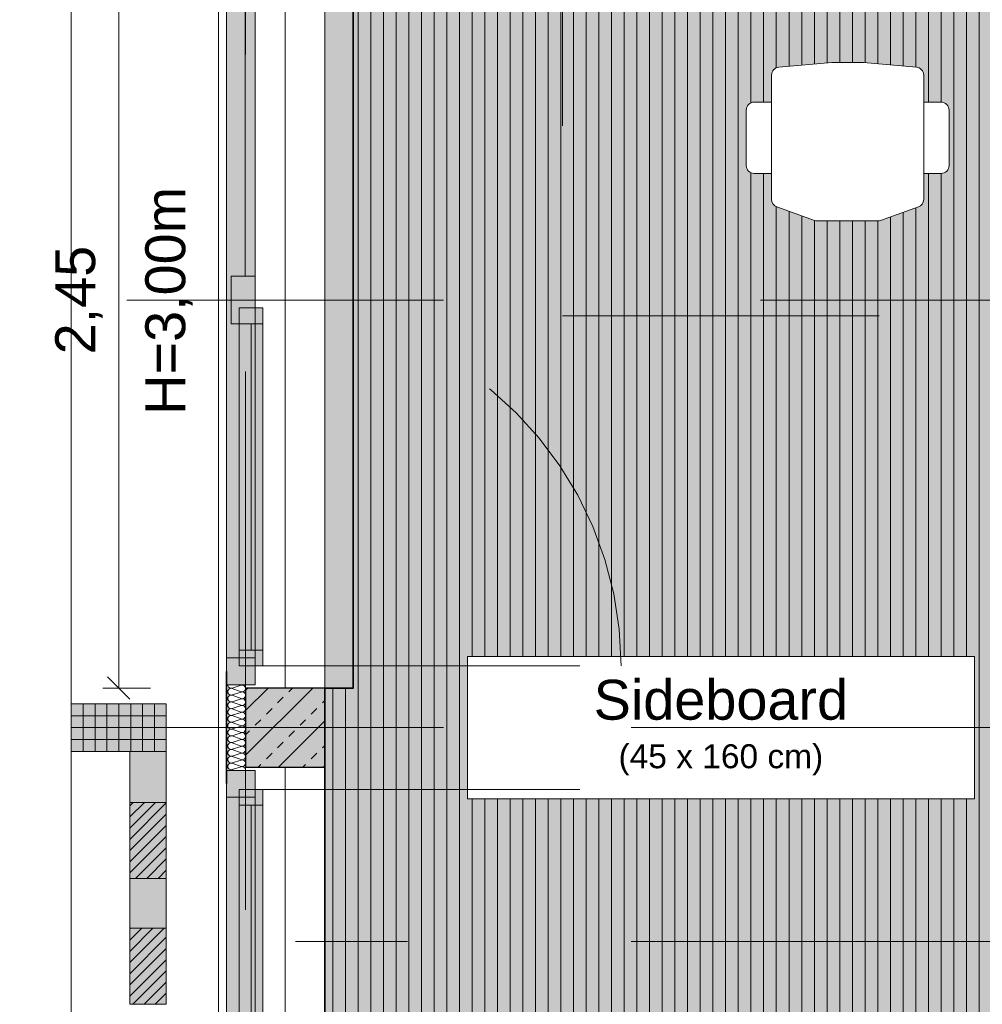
# Model space of a CAD drawing. Header units: metres. Extents: x -111 to 152, y -132 to 99.
# Tile 18 of 256: x -40 to -37, y -17 to -14. Entities that reach past the tile are written whole.
import ezdxf

# ---------------------------------------------------------------- set-up
doc = ezdxf.new("R2010")
doc.units = ezdxf.units.M
doc.header["$PDMODE"] = 1
doc.header["$PDSIZE"] = -2
for name, pattern in [('Achsen 01', [5.291531, 3.175, -1.058062, 0.352704, -0.705764]), ('gestrichelt - 01', [2, 1, -1]), ('ISO-07 Punktiert', [0.889, 0.127, -0.762]), ('Raster 01', [2, 1, -1]), ('VW-01 Strichlinie kurz', [2, 1, -1])]:
    doc.linetypes.add(name, pattern=pattern)
doc.layers.get('0').update_dxf_attribs({"lineweight": 25})
for name, color, linetype, lineweight, true_color in [('013_Beton und Stahlbetonarbeiten-000 Sichtbeton-333 Außenstütze', 5, 'Continuous', 5, 0x0000ff), ('013_Beton und Stahlbetonarbeiten-000 Sichtbeton-334 Außenwandöf', 5, 'Continuous', 5, 0x0000ff), ('014_Fassadenarbeiten-000 Aufsicht Betonfertigteile', 7, 'Continuous', 9, 0xc0c0c0), ('014_Fassadenarbeiten-000 Aufsicht Filtermauerwerk', 7, 'Continuous', 9, 0xa6a6a6), ('031_Metallbauarbeiten-350 Lamellendecke DS', 7, 'Continuous', 35, 0x666666), ('032_Metallarbeiten-Fenster', 7, 'Continuous', 13, 0x444444), ('ACTES-Einrichtung Aufsicht.', 7, 'Continuous', 9, 0xa6a6a6), ('AV1-Achsen', 1, 'Achsen 01', 18, 0xff0000), ('AV1-Bewegungsfläche', 7, 'gestrichelt - 01', 9, 0xd9d9d9), ('AV1-Einrichtung', 7, 'Continuous', 9, 0xa6a6a6), ('AV1-Raster', 7, 'Raster 01', 9, 0xa6a6a6)]:
    doc.layers.add(name, color=color, linetype=linetype, lineweight=lineweight, true_color=true_color)
for name, color, linetype, lineweight in [('013_Beton und Stahlbetonarbeiten-000 Unterzüge', 7, 'ISO-07 Punktiert', 13), ('013_Beton und Stahlbetonarbeiten-330 Außenstützen', 7, 'Continuous', 25), ('014_Fassadenarbeiten-330 Betonfertigteile vertikal', 7, 'Continuous', 9), ('014_Fassadenarbeiten-330 Filtermauerwerk 11.5cm', 7, 'Continuous', 9), ('030_Sonnenschutzarbeiten-BLENDSCHUTZ', 7, 'Continuous', 5), ('039_Trockenbauarbeiten-alllg.', 7, 'Continuous', 9), ('_1.35m (3D)', 7, 'Continuous', 9), ('_EG (2D)', 7, 'Continuous', 9), ('_EG - DS (2D)', 7, 'Continuous', 9), ('_GRU (2D)', 7, 'Continuous', 9), ('AV1-Schnitt Achsen', 7, 'Achsen 01', 18), ('Bemaßung-Bemaßung', 7, 'Continuous', 9), ('Keine', 7, 'Continuous', 9)]:
    doc.layers.add(name, color=color, linetype=linetype, lineweight=lineweight)
doc.layers.get('0').freeze()
doc.styles.add('Arial', font='arial.ttf')
doc.dimstyles.new('COE 50', dxfattribs={"dimtxt": 126.090495, "dimasz": 0.001414, "dimexe": 0.001, "dimexo": 0.01, "dimgap": 0.001, "dimtad": 1, "dimdec": 3, "dimtxsty": 'Arial', "dimblk": 'VW_SLASH-3', "dimblk1": 'VW_SLASH-3', "dimblk2": 'VW_SLASH-3', "dimcen": 0, "dimadec": 3, "dimazin": 0, "dimtfac": 0.8, "dimtdec": 3, "dimtix": 1, "dimtmove": 0, "dimatfit": 0, "dimldrblk": 'VW_SLASH-2', "dimfxl": 0.002, "dimfxlon": 1, "dimfrac": 2, "dimtolj": 1, "dimarcsym": 0})
pattern_1 = [(45, (0, 0), (0.01767767, -0.01767767), [])]

# ---------------------------------------------------------------- blocks, each defined once
blk = doc.blocks.new('Group-2')
at = {"layer": 'AV1-Raster'}
for p, q in [((-37.8, -22.95), (-37.8, 1.35)), ((1.35, -14.85), (-40.5, -14.85)), ((1.35, -16.2), (-40.5, -16.2))]:
    blk.add_line(p, q, dxfattribs=at)
blk = doc.blocks.new('1.35m (3D)')
at = {"layer": 'AV1-Raster', "color": 7}
blk.add_blockref('Group-2', (0, 0), dxfattribs=at)
blk = doc.blocks.new('VW_SLASH-3')
at = {"color": 0, "linetype": 'ByBlock', "lineweight": -2, "transparency": 16777216}
blk.add_line((0, 0), (-1, 0), dxfattribs=at)
at = {"color": 0, "linetype": 'Continuous', "lineweight": 15, "transparency": 16777216, "flags": 128}
blk.add_lwpolyline([(0.5, 0.5), (-0.5, -0.5)], dxfattribs=at)
blk = doc.blocks.new('*D21')
at = {"layer": '030_Sonnenschutzarbeiten-BLENDSCHUTZ', "color": 0, "lineweight": -2}
for p, q in [((-39.575, -13.625), (-39.725, -13.625)), ((-39.675, -16.0043), (-39.675, -13.6957)), ((-39.575, -16.075), (-39.725, -16.075))]:
    blk.add_line(p, q, dxfattribs=at)
at = {"layer": 'Defpoints', "color": 0}
for p in [(-39.675, -13.625), (-38.935, -13.625), (-38.935, -16.075)]:
    blk.add_point(p, dxfattribs=at)
at = {"layer": '030_Sonnenschutzarbeiten-BLENDSCHUTZ', "color": 0, "lineweight": -2, "xscale": 0.070693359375, "yscale": 0.070693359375, "zscale": 0.070693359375}
for p, rotation in [((-39.675, -13.625), 90), ((-39.675, -16.075), 270)]:
    blk.add_blockref('VW_SLASH-3', p, dxfattribs=dict(at, rotation=rotation))
at = {"layer": '030_Sonnenschutzarbeiten-BLENDSCHUTZ', "color": 0, "lineweight": 13, "insert": (-39.8008, -14.85), "char_height": 0.12609, "attachment_point": 5, "rotation": 90, "style": 'Arial'}
blk.add_mtext('\\A1;2,45', dxfattribs=at)
blk = doc.blocks.new('VW_SLASH-2')
at = {"color": 0, "linetype": 'ByBlock', "lineweight": -2, "transparency": 16777216}
blk.add_line((0, 0), (-1, 0), dxfattribs=at)
at = {"color": 0, "linetype": 'Continuous', "lineweight": 15, "transparency": 16777216, "flags": 128}
blk.add_lwpolyline([(0.5, 0.5), (-0.5, -0.5)], dxfattribs=at)
blk = doc.blocks.new('Group-105')
at = {"color": 255, "transparency": 33554559}
blk.add_wipeout([(-37.375, -14.5354), (-37.3464, -14.5348), (-37.3188, -14.5331), (-37.2923, -14.5304), (-37.2667, -14.5265), (-37.2423, -14.5215), (-37.2188, -14.5155), (-37.1964, -14.5083), (-37.175, -14.5)], dxfattribs=at).dxf.layer = 'ACTES-Einrichtung Aufsicht.'
at = {"layer": 'ACTES-Einrichtung Aufsicht.'}
blk.add_open_spline([(-37.375, -14.5354), (-37.2585, -14.5354), (-37.175, -14.5)], degree=2, dxfattribs=at)
at = {"color": 255, "transparency": 33554559}
blk.add_wipeout([(-37.375, -14.5354), (-37.4036, -14.5348), (-37.4312, -14.5331), (-37.4577, -14.5304), (-37.4833, -14.5265), (-37.5077, -14.5215), (-37.5312, -14.5155), (-37.5536, -14.5083), (-37.575, -14.5)], dxfattribs=at).dxf.layer = 'ACTES-Einrichtung Aufsicht.'
at = {"layer": 'ACTES-Einrichtung Aufsicht.'}
blk.add_open_spline([(-37.375, -14.5354), (-37.4915, -14.5354), (-37.575, -14.5)], degree=2, dxfattribs=at)
at = {"color": 255, "transparency": 33554559}
blk.add_wipeout([(-37.615, -14.5324), (-37.615, -14.1395), (-37.6146, -14.1349), (-37.6133, -14.1305), (-37.6112, -14.1263), (-37.6084, -14.1226), (-37.605, -14.1195), (-37.6011, -14.1171), (-37.5967, -14.1155), (-37.5922, -14.1146), (-37.425, -14.1), (-37.325, -14.1), (-37.1578, -14.1146), (-37.1533, -14.1155), (-37.1489, -14.1171), (-37.145, -14.1195), (-37.1416, -14.1226), (-37.1388, -14.1263), (-37.1367, -14.1305), (-37.1354, -14.1349), (-37.135, -14.1395), (-37.135, -14.5324), (-37.1353, -14.5362), (-37.1362, -14.5399), (-37.1376, -14.5435), (-37.1396, -14.5468), (-37.142, -14.5497), (-37.1449, -14.5523), (-37.1481, -14.5544), (-37.1516, -14.5559), (-37.2709, -14.5985), (-37.2719, -14.5989), (-37.273, -14.5992), (-37.274, -14.5994), (-37.2751, -14.5996), (-37.2761, -14.5998), (-37.2772, -14.5999), (-37.2783, -14.6), (-37.2793, -14.6), (-37.4707, -14.6), (-37.4717, -14.6), (-37.4728, -14.5999), (-37.4739, -14.5998), (-37.4749, -14.5996), (-37.476, -14.5994), (-37.477, -14.5992), (-37.4781, -14.5989), (-37.4791, -14.5985), (-37.5984, -14.5559), (-37.6019, -14.5544), (-37.6051, -14.5523), (-37.608, -14.5497), (-37.6104, -14.5468), (-37.6124, -14.5435), (-37.6138, -14.5399), (-37.6147, -14.5362)], dxfattribs=at).dxf.layer = 'ACTES-Einrichtung Aufsicht.'
at = {"layer": 'ACTES-Einrichtung Aufsicht.', "flags": 128}
blk.add_lwpolyline([(-37.615, -14.5324), (-37.615, -14.1395, -0.388879), (-37.5922, -14.1146), (-37.425, -14.1), (-37.325, -14.1), (-37.1578, -14.1146, -0.388879), (-37.135, -14.1395), (-37.135, -14.5324, -0.31696), (-37.1516, -14.5559), (-37.2709, -14.5985, -0.085967), (-37.2793, -14.6), (-37.4707, -14.6, -0.085967), (-37.4791, -14.5985), (-37.5984, -14.5559, -0.31696), (-37.615, -14.5324)], format="xyb", close=True, dxfattribs=at)
at = {"color": 255, "transparency": 33554559}
for points in [[(-37.615, -14.225), (-37.615, -14.45), (-37.67, -14.45), (-37.6725, -14.4499), (-37.6749, -14.4495), (-37.6773, -14.4489), (-37.6796, -14.4481), (-37.6818, -14.447), (-37.6839, -14.4458), (-37.6859, -14.4443), (-37.6893, -14.4409), (-37.6908, -14.4389), (-37.692, -14.4368), (-37.6931, -14.4346), (-37.6939, -14.4323), (-37.6945, -14.4299), (-37.6949, -14.4275), (-37.695, -14.425), (-37.695, -14.25), (-37.6945, -14.2451), (-37.6931, -14.2404), (-37.6908, -14.2361), (-37.6877, -14.2323), (-37.6839, -14.2292), (-37.6796, -14.2269), (-37.6749, -14.2255), (-37.67, -14.225)], [(-37.135, -14.45), (-37.135, -14.225), (-37.08, -14.225), (-37.0751, -14.2255), (-37.0704, -14.2269), (-37.0661, -14.2292), (-37.0623, -14.2323), (-37.0592, -14.2361), (-37.0569, -14.2404), (-37.0555, -14.2451), (-37.055, -14.25), (-37.055, -14.425), (-37.0555, -14.4299), (-37.0569, -14.4346), (-37.0592, -14.4389), (-37.0623, -14.4427), (-37.0661, -14.4458), (-37.0704, -14.4481), (-37.0751, -14.4495), (-37.08, -14.45)]]:
    blk.add_wipeout(points, dxfattribs=at).dxf.layer = 'ACTES-Einrichtung Aufsicht.'
at = {"layer": 'ACTES-Einrichtung Aufsicht.', "flags": 128}
for points in [[(-37.615, -14.225), (-37.615, -14.45), (-37.67, -14.45, -0.414214), (-37.695, -14.425), (-37.695, -14.25, -0.414214), (-37.67, -14.225)], [(-37.135, -14.45), (-37.135, -14.225), (-37.08, -14.225, -0.414214), (-37.055, -14.25), (-37.055, -14.425, -0.414214), (-37.08, -14.45)]]:
    blk.add_lwpolyline(points, format="xyb", close=True, dxfattribs=at)
blk = doc.blocks.new('Group-107')
at = {"layer": 'AV1-Bewegungsfläche', "flags": 128}
blk.add_lwpolyline([(-38.275, -14.9), (-36.475, -14.9), (-36.475, -13.9), (-38.275, -13.9)], close=True, dxfattribs=at)
at = {"layer": 'ACTES-Einrichtung Aufsicht.'}
blk.add_blockref('Group-105', (0, 0), dxfattribs=at)
blk = doc.blocks.new('*D505')
at = {"layer": 'Bemaßung-Bemaßung', "color": 0, "lineweight": -2}
for p, q in [((-42.225, -13.5), (-42.375, -13.5)), ((-42.325, -16.1293), (-42.325, -13.5707)), ((-42.225, -16.2), (-42.375, -16.2))]:
    blk.add_line(p, q, dxfattribs=at)
at = {"layer": 'Defpoints', "color": 0}
for p in [(-42.325, -13.5), (-39.15, -13.5), (-39.15, -16.2)]:
    blk.add_point(p, dxfattribs=at)
at = {"layer": 'Bemaßung-Bemaßung', "color": 0, "lineweight": -2, "xscale": 0.070693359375, "yscale": 0.070693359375, "zscale": 0.070693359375}
for p, rotation in [((-42.325, -13.5), 90), ((-42.325, -16.2), 270)]:
    blk.add_blockref('VW_SLASH-3', p, dxfattribs=dict(at, rotation=rotation))
at = {"layer": 'Bemaßung-Bemaßung', "color": 0, "insert": (-42.4356, -14.85), "char_height": 0.10087, "attachment_point": 5, "rotation": 90, "style": 'Arial'}
blk.add_mtext('\\A1;2,70', dxfattribs=at)
blk = doc.blocks.new('*D506')
at = {"layer": 'Bemaßung-Bemaßung', "color": 0, "lineweight": -2}
for p, q in [((-42.225, -16.2), (-42.375, -16.2)), ((-42.325, -21.5293), (-42.325, -16.2707)), ((-42.225, -21.6), (-42.375, -21.6))]:
    blk.add_line(p, q, dxfattribs=at)
at = {"layer": 'Defpoints', "color": 0}
for p in [(-42.325, -16.2), (-39.15, -16.2), (-39.15, -21.6)]:
    blk.add_point(p, dxfattribs=at)
at = {"layer": 'Bemaßung-Bemaßung', "color": 0, "lineweight": -2, "xscale": 0.070693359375, "yscale": 0.070693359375, "zscale": 0.070693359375}
for p, rotation in [((-42.325, -16.2), 90), ((-42.325, -21.6), 270)]:
    blk.add_blockref('VW_SLASH-3', p, dxfattribs=dict(at, rotation=rotation))
at = {"layer": 'Bemaßung-Bemaßung', "color": 0, "insert": (-42.4356, -18.9), "char_height": 0.10087, "attachment_point": 5, "rotation": 90, "style": 'Arial'}
blk.add_mtext('\\A1;5,40', dxfattribs=at)
blk = doc.blocks.new('*D513')
at = {"layer": 'Bemaßung-Bemaßung', "color": 0, "lineweight": -2}
for p, q in [((-41.225, -16.275), (-41.375, -16.275)), ((-41.325, -16.3457), (-41.325, -18.7543)), ((-41.225, -18.825), (-41.375, -18.825))]:
    blk.add_line(p, q, dxfattribs=at)
at = {"layer": 'Defpoints', "color": 0}
for p in [(-39.825, -16.275), (-41.325, -18.825), (-39.825, -18.825)]:
    blk.add_point(p, dxfattribs=at)
at = {"layer": 'Bemaßung-Bemaßung', "color": 0, "lineweight": -2, "xscale": 0.070693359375, "yscale": 0.070693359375, "zscale": 0.070693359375}
for p, rotation in [((-41.325, -16.275), 89.99999999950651), ((-41.325, -18.825), 269.9999999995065)]:
    blk.add_blockref('VW_SLASH-3', p, dxfattribs=dict(at, rotation=rotation))
at = {"layer": 'Bemaßung-Bemaßung', "color": 0, "insert": (-41.4508, -17.55), "char_height": 0.12609, "attachment_point": 5, "rotation": 90, "style": 'Arial'}
blk.add_mtext('\\A1;2,55', dxfattribs=at)
blk = doc.blocks.new('*D514')
at = {"layer": 'Bemaßung-Bemaßung', "color": 0, "lineweight": -2}
for p, q in [((-41.325, -16.0543), (-41.325, -15.9836)), ((-41.225, -16.125), (-41.375, -16.125)), ((-41.325, -16.125), (-41.325, -16.275)), ((-41.225, -16.275), (-41.375, -16.275)), ((-41.325, -16.3457), (-41.325, -16.4164))]:
    blk.add_line(p, q, dxfattribs=at)
at = {"layer": 'Defpoints', "color": 0}
for p in [(-39.825, -16.125), (-41.325, -16.275), (-39.825, -16.275)]:
    blk.add_point(p, dxfattribs=at)
at = {"layer": 'Bemaßung-Bemaßung', "color": 0, "lineweight": -2, "xscale": 0.070693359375, "yscale": 0.070693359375, "zscale": 0.070693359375}
for p, rotation in [((-41.325, -16.125), 269.999999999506), ((-41.325, -16.275), 89.99999999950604)]:
    blk.add_blockref('VW_SLASH-3', p, dxfattribs=dict(at, rotation=rotation))
at = {"layer": 'Bemaßung-Bemaßung', "color": 0, "insert": (-41.5144, -16.2), "char_height": 0.12609, "attachment_point": 5, "rotation": 90, "style": 'Arial'}
blk.add_mtext('\\A1;15', dxfattribs=at)
blk = doc.blocks.new('*D515')
at = {"layer": 'Bemaßung-Bemaßung', "color": 0, "lineweight": -2}
for p, q in [((-41.225, -13.575), (-41.375, -13.575)), ((-41.325, -13.6457), (-41.325, -16.0543)), ((-41.225, -16.125), (-41.375, -16.125))]:
    blk.add_line(p, q, dxfattribs=at)
at = {"layer": 'Defpoints', "color": 0}
for p in [(-39.825, -13.575), (-41.325, -16.125), (-39.825, -16.125)]:
    blk.add_point(p, dxfattribs=at)
at = {"layer": 'Bemaßung-Bemaßung', "color": 0, "lineweight": -2, "xscale": 0.070693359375, "yscale": 0.070693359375, "zscale": 0.070693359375}
for p, rotation in [((-41.325, -13.575), 89.99999999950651), ((-41.325, -16.125), 269.9999999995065)]:
    blk.add_blockref('VW_SLASH-3', p, dxfattribs=dict(at, rotation=rotation))
at = {"layer": 'Bemaßung-Bemaßung', "color": 0, "insert": (-41.4508, -14.85), "char_height": 0.12609, "attachment_point": 5, "rotation": 90, "style": 'Arial'}
blk.add_mtext('\\A1;2,55', dxfattribs=at)
blk = doc.blocks.new('*D573')
at = {"layer": 'Bemaßung-Bemaßung', "color": 0, "lineweight": -2}
for p, q in [((-40.725, -16.325), (-40.875, -16.325)), ((-40.825, -16.3957), (-40.825, -18.7043)), ((-40.725, -18.775), (-40.875, -18.775))]:
    blk.add_line(p, q, dxfattribs=at)
at = {"layer": 'Defpoints', "color": 0}
for p in [(-39.025, -16.325), (-40.825, -18.775), (-39.025, -18.775)]:
    blk.add_point(p, dxfattribs=at)
at = {"layer": 'Bemaßung-Bemaßung', "color": 0, "lineweight": -2, "xscale": 0.070693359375, "yscale": 0.070693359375, "zscale": 0.070693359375}
for p, rotation in [((-40.825, -16.325), 90), ((-40.825, -18.775), 270)]:
    blk.add_blockref('VW_SLASH-3', p, dxfattribs=dict(at, rotation=rotation))
at = {"layer": 'Bemaßung-Bemaßung', "color": 0, "insert": (-40.9508, -17.55), "char_height": 0.12609, "attachment_point": 5, "rotation": 90, "style": 'Arial'}
blk.add_mtext('\\A1;2,45', dxfattribs=at)
blk = doc.blocks.new('*D574')
at = {"layer": 'Bemaßung-Bemaßung', "color": 0, "lineweight": -2}
for p, q in [((-40.825, -16.0043), (-40.825, -15.9336)), ((-40.725, -16.075), (-40.875, -16.075)), ((-40.825, -16.075), (-40.825, -16.325)), ((-40.725, -16.325), (-40.875, -16.325)), ((-40.825, -16.3957), (-40.825, -16.4664))]:
    blk.add_line(p, q, dxfattribs=at)
at = {"layer": 'Defpoints', "color": 0}
for p in [(-39.025, -16.075), (-40.825, -16.325), (-39.025, -16.325)]:
    blk.add_point(p, dxfattribs=at)
at = {"layer": 'Bemaßung-Bemaßung', "color": 0, "lineweight": -2, "xscale": 0.070693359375, "yscale": 0.070693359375, "zscale": 0.070693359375}
for p, rotation in [((-40.825, -16.075), 270), ((-40.825, -16.325), 90)]:
    blk.add_blockref('VW_SLASH-3', p, dxfattribs=dict(at, rotation=rotation))
at = {"layer": 'Bemaßung-Bemaßung', "color": 0, "insert": (-40.9394, -16.2), "char_height": 0.12609, "attachment_point": 5, "rotation": 90, "style": 'Arial'}
blk.add_mtext('\\A1;25', dxfattribs=at)
blk = doc.blocks.new('*D575')
at = {"layer": 'Bemaßung-Bemaßung', "color": 0, "lineweight": -2}
for p, q in [((-40.725, -13.625), (-40.875, -13.625)), ((-40.825, -13.6957), (-40.825, -16.0043)), ((-40.725, -16.075), (-40.875, -16.075))]:
    blk.add_line(p, q, dxfattribs=at)
at = {"layer": 'Defpoints', "color": 0}
for p in [(-39.025, -13.625), (-40.825, -16.075), (-39.025, -16.075)]:
    blk.add_point(p, dxfattribs=at)
at = {"layer": 'Bemaßung-Bemaßung', "color": 0, "lineweight": -2, "xscale": 0.070693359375, "yscale": 0.070693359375, "zscale": 0.070693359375}
for p, rotation in [((-40.825, -13.625), 90), ((-40.825, -16.075), 270)]:
    blk.add_blockref('VW_SLASH-3', p, dxfattribs=dict(at, rotation=rotation))
at = {"layer": 'Bemaßung-Bemaßung', "color": 0, "insert": (-40.9508, -14.85), "char_height": 0.12609, "attachment_point": 5, "rotation": 90, "style": 'Arial'}
blk.add_mtext('\\A1;2,45', dxfattribs=at)
blk = doc.blocks.new('Group-513')
at = {"layer": '032_Metallarbeiten-Fenster', "linetype": 'Continuous', "lineweight": 0}
for points in [[(-39.335, -13.635), (-39.335, -13.72), (-39.245, -13.72), (-39.245, -13.635)], [(-39.245, -15.98), (-39.335, -15.98), (-39.335, -13.72), (-39.245, -13.72)], [(-39.32, -14.925), (-39.32, -14.775), (-39.245, -14.775), (-39.245, -14.925)], [(-39.295, -14.925), (-39.295, -14.875), (-39.22, -14.875), (-39.22, -14.925)], [(-39.295, -15.955), (-39.295, -14.925), (-39.22, -14.925), (-39.22, -15.955)], [(-39.335, -16.065), (-39.335, -15.98), (-39.245, -15.98), (-39.245, -16.065)], [(-39.295, -16.005), (-39.295, -15.955), (-39.22, -15.955), (-39.22, -16.005)]]:
    blk.add_hatch(color=7, dxfattribs=at).paths.add_polyline_path(points)
at = {"layer": '032_Metallarbeiten-Fenster', "color": 7, "lineweight": 18}
for p, q in [((-39.2762, -13.72), (-39.2762, -14.775)), ((-39.2575, -15.955), (-39.2575, -14.925))]:
    blk.add_line(p, q, dxfattribs=at)
at = {"layer": '032_Metallarbeiten-Fenster', "color": 7, "linetype": 'gestrichelt - 01', "lineweight": 18, "transparency": 33554687}
blk.add_line((-39.22, -16.005), (-38.09, -16.005), dxfattribs=at)
at = {"layer": '032_Metallarbeiten-Fenster', "color": 7, "lineweight": 18, "flags": 128}
for points in [[(-39.335, -13.635), (-39.335, -13.72), (-39.245, -13.72), (-39.245, -13.635)], [(-39.245, -15.98), (-39.335, -15.98), (-39.335, -13.72), (-39.245, -13.72)], [(-39.32, -14.925), (-39.32, -14.775), (-39.245, -14.775), (-39.245, -14.925)], [(-39.295, -14.925), (-39.295, -14.875), (-39.22, -14.875), (-39.22, -14.925)], [(-39.295, -15.955), (-39.295, -14.925), (-39.22, -14.925), (-39.22, -15.955)], [(-39.335, -16.065), (-39.335, -15.98), (-39.245, -15.98), (-39.245, -16.065)], [(-39.295, -16.005), (-39.295, -15.955), (-39.22, -15.955), (-39.22, -16.005)]]:
    blk.add_lwpolyline(points, close=True, dxfattribs=at)
at = {"layer": '032_Metallarbeiten-Fenster', "color": 7, "linetype": 'gestrichelt - 01', "lineweight": 18, "transparency": 33554687}
blk.add_arc((-39.22, -16.005), 1.13, 0.0004, 90, dxfattribs=at)
blk = doc.blocks.new('Group-514')
at = {"layer": '032_Metallarbeiten-Fenster', "linetype": 'Continuous', "lineweight": 0}
for points in [[(-39.335, -16.335), (-39.335, -16.42), (-39.245, -16.42), (-39.245, -16.335)], [(-39.295, -16.395), (-39.295, -16.445), (-39.22, -16.445), (-39.22, -16.395)], [(-39.245, -18.68), (-39.335, -18.68), (-39.335, -16.42), (-39.245, -16.42)], [(-39.295, -16.445), (-39.295, -17.475), (-39.22, -17.475), (-39.22, -16.445)], [(-39.335, -17.625), (-39.335, -17.475), (-39.245, -17.475), (-39.245, -17.625)], [(-39.295, -17.475), (-39.295, -17.525), (-39.22, -17.525), (-39.22, -17.475)], [(-39.295, -17.625), (-39.295, -17.575), (-39.22, -17.575), (-39.22, -17.625)], [(-39.295, -18.655), (-39.295, -17.625), (-39.22, -17.625), (-39.22, -18.655)], [(-39.335, -18.765), (-39.335, -18.68), (-39.245, -18.68), (-39.245, -18.765)], [(-39.295, -18.705), (-39.295, -18.655), (-39.22, -18.655), (-39.22, -18.705)]]:
    blk.add_hatch(color=7, dxfattribs=at).paths.add_polyline_path(points)
at = {"layer": '032_Metallarbeiten-Fenster', "color": 7, "linetype": 'gestrichelt - 01', "lineweight": 18, "transparency": 33554687}
for p, q in [((-39.22, -16.395), (-38.09, -16.395)), ((-39.22, -18.705), (-38.09, -18.705))]:
    blk.add_line(p, q, dxfattribs=at)
at = {"layer": '032_Metallarbeiten-Fenster', "color": 7, "lineweight": 18}
for p, q in [((-39.2575, -16.445), (-39.2575, -17.475)), ((-39.2575, -18.655), (-39.2575, -17.625))]:
    blk.add_line(p, q, dxfattribs=at)
at = {"layer": '032_Metallarbeiten-Fenster', "color": 7, "lineweight": 18, "flags": 128}
for points in [[(-39.335, -16.335), (-39.335, -16.42), (-39.245, -16.42), (-39.245, -16.335)], [(-39.295, -16.395), (-39.295, -16.445), (-39.22, -16.445), (-39.22, -16.395)], [(-39.245, -18.68), (-39.335, -18.68), (-39.335, -16.42), (-39.245, -16.42)], [(-39.295, -16.445), (-39.295, -17.475), (-39.22, -17.475), (-39.22, -16.445)], [(-39.335, -17.625), (-39.335, -17.475), (-39.245, -17.475), (-39.245, -17.625)], [(-39.295, -17.475), (-39.295, -17.525), (-39.22, -17.525), (-39.22, -17.475)], [(-39.295, -17.625), (-39.295, -17.575), (-39.22, -17.575), (-39.22, -17.625)], [(-39.295, -18.655), (-39.295, -17.625), (-39.22, -17.625), (-39.22, -18.655)], [(-39.335, -18.765), (-39.335, -18.68), (-39.245, -18.68), (-39.245, -18.765)], [(-39.295, -18.705), (-39.295, -18.655), (-39.22, -18.655), (-39.22, -18.705)]]:
    blk.add_lwpolyline(points, close=True, dxfattribs=at)
at = {"layer": '032_Metallarbeiten-Fenster', "color": 7, "linetype": 'gestrichelt - 01', "lineweight": 18, "transparency": 33554687}
for centre, start, end in [((-39.22, -16.395), 270, 359.9996), ((-39.22, -18.705), 0.0004, 90)]:
    blk.add_arc(centre, 1.13, start, end, dxfattribs=at)
blk = doc.blocks.new('Group-529')
at = {"layer": '032_Metallarbeiten-Fenster', "color": 7, "linetype": 'Continuous', "lineweight": 9, "transparency": 33554687, "flags": 128}
for points in [[(15.3239, -23.284, 0.513088), (15.3342, -23.27), (15.3252, -23.242, -1.372995), (15.3456, -23.242), (15.3353, -23.27, 1.372583), (15.3557, -23.27), (15.3467, -23.242, -1.372995), (15.3671, -23.242), (15.3567, -23.27, 1.372583), (15.3771, -23.27)], [(15.3353, -23.27, 1.372583), (15.3557, -23.27), (15.3467, -23.242, -1.372995), (15.3671, -23.242), (15.3567, -23.27, 1.372583), (15.3771, -23.27), (15.3681, -23.242, -1.372995), (15.3885, -23.242), (15.3782, -23.27, 1.372583), (15.3986, -23.27), (15.3896, -23.242, -1.372995), (15.41, -23.242), (15.3996, -23.27, 1.372583), (15.42, -23.27), (15.411, -23.242, -1.372995), (15.4314, -23.242), (15.4211, -23.27, 1.372583), (15.4415, -23.27), (15.4325, -23.242, -1.372995), (15.4529, -23.242), (15.4425, -23.27, 1.372583), (15.4629, -23.27), (15.4539, -23.242, -1.372995), (15.4743, -23.242), (15.464, -23.27, 1.372583), (15.4844, -23.27), (15.4754, -23.242, -1.372995), (15.4958, -23.242), (15.4854, -23.27, 1.372583), (15.5058, -23.27), (15.4968, -23.242, -1.372995), (15.5172, -23.242), (15.5069, -23.27, 1.372583), (15.5273, -23.27), (15.5183, -23.242, -1.372995), (15.5387, -23.242), (15.5283, -23.27, 1.372583), (15.5487, -23.27), (15.5397, -23.242, -1.372995), (15.5601, -23.242), (15.5498, -23.27, 1.372583), (15.5702, -23.27), (15.5612, -23.242, -1.372995), (15.5816, -23.242)], [(15.5283, -23.27, 0.324435), (15.5322, -23.282, 0.324435), (15.5448, -23.282, 0.324435), (15.5487, -23.27), (15.5397, -23.242, -0.324488), (15.5436, -23.23, -0.324488), (15.5562, -23.23, -0.324488), (15.5601, -23.242), (15.5498, -23.27, 0.324435), (15.5537, -23.282, 0.324435), (15.5663, -23.282, 0.324435), (15.5702, -23.27), (15.5612, -23.242, -0.324488), (15.5651, -23.23, -0.324488), (15.5777, -23.23, -0.324488), (15.5816, -23.242), (15.5712, -23.27, 0.324435), (15.5751, -23.282, 0.324435), (15.5877, -23.282, 0.324435), (15.5916, -23.27), (15.5826, -23.242, -0.540253), (15.5939, -23.228)], [(15.5939, -23.2791, -0.225321), (15.5927, -23.27), (15.5939, -23.2667)]]:
    blk.add_lwpolyline(points, format="xyb", dxfattribs=at)
blk = doc.blocks.new('Group-533')
at = {"layer": '032_Metallarbeiten-Fenster', "color": 7, "transparency": 33554687}
blk.add_blockref('Group-529', (0, 0), dxfattribs=at)
blk = doc.blocks.new('Parametric Object-70')
at = {"layer": '032_Metallarbeiten-Fenster', "color": 7, "transparency": 33554687}
blk.add_blockref('Group-533', (0, 0), dxfattribs=at)
at = {"layer": '032_Metallarbeiten-Fenster', "color": 0, "flags": 1}
for tag in ['IFC_UUID', 'instanceID', 'prm0_name', 'prm0_type', 'prm0_value', 'prm1_name', 'prm1_type', 'prm1_value', 'prm2_name', 'prm2_type', 'prm2_value', 'prm3_name', 'prm3_type', 'prm3_value', 'prm4_name', 'prm4_type', 'prm4_value', 'prm5_name', 'prm5_type', 'prm5_value', 'prm6_name', 'prm6_type', 'prm6_value']:
    blk.add_attdef(tag, (-39.3335, -16.3351), '', height=0.00018, dxfattribs=at)
blk = doc.blocks.new('Group-716')
at = {"layer": 'AV1-Achsen'}
blk.add_line((-39.15, -26.5), (-39.15, 4.9), dxfattribs=at)
blk = doc.blocks.new('Group-718')
at = {"layer": 'AV1-Achsen'}
blk.add_line((-43.35, -16.2), (4.2, -16.2), dxfattribs=at)
blk = doc.blocks.new('Group-723')
at = {"layer": 'AV1-Schnitt Achsen'}
blk.add_line((-43.35, -16.875), (4.2, -16.875), dxfattribs=at)
blk = doc.blocks.new('GRU (2D)')
at = {"layer": 'AV1-Achsen', "color": 7}
for name in ['Group-716', 'Group-718']:
    blk.add_blockref(name, (0, 0), dxfattribs=at)
at = {"layer": 'AV1-Schnitt Achsen', "color": 7}
blk.add_blockref('Group-723', (0, 0), dxfattribs=at)
blk = doc.blocks.new('EG - DS (2D)')
at = {"layer": '030_Sonnenschutzarbeiten-BLENDSCHUTZ', "linetype": 'Continuous', "lineweight": 0, "transparency": 33554610}
blk.add_hatch(color=161, dxfattribs=at).paths.add_polyline_path([(-39.025, -13.625), (-38.935, -13.625), (-38.935, -16.075), (-39.025, -16.075)])
at = {"layer": '031_Metallbauarbeiten-350 Lamellendecke DS', "linetype": 'Continuous', "lineweight": 0, "transparency": 33554508}
h = blk.add_hatch(color=254, dxfattribs=at)
h.paths.add_polyline_path([(-38.935, -5.525), (-38.935, -16.075), (-39.025, -16.075), (-39.025, -21.385), (-23.075, -21.385), (-23.075, -13.625), (-25.575, -13.625), (-25.575, -13.65), (-31.125, -13.65), (-31.125, -5.525)])
h.paths.add_polyline_path([(-28.2, -16.35), (-28.5, -16.35), (-28.5, -16.05), (-28.2, -16.05)])
h.paths.add_polyline_path([(-33.9, -13.65), (-33.9, -13.35), (-33.6, -13.35), (-33.6, -13.65)])
h.paths.add_polyline_path([(-33.6, -8.25), (-33.9, -8.25), (-33.9, -7.95), (-33.6, -7.95)])
h.paths.add_polyline_path([(-33.6, -16.35), (-33.9, -16.35), (-33.9, -16.05), (-33.6, -16.05)])
at = {"layer": '031_Metallbauarbeiten-350 Lamellendecke DS', "linetype": 'Continuous', "lineweight": 9, "transparency": 33554508}
h = blk.add_hatch(dxfattribs=at)
h.set_pattern_fill('Lamellendecke', color=252, style=0, pattern_type=2)
h.set_pattern_definition([(90, (0, 0), (0.04, 0), [])])
h.paths.add_polyline_path([(-38.935, -5.525), (-38.935, -16.075), (-39.025, -16.075), (-39.025, -21.385), (-23.075, -21.385), (-23.075, -13.625), (-25.575, -13.625), (-25.575, -13.65), (-31.125, -13.65), (-31.125, -5.525)])
h.paths.add_polyline_path([(-28.2, -16.35), (-28.5, -16.35), (-28.5, -16.05), (-28.2, -16.05)])
h.paths.add_polyline_path([(-33.9, -13.65), (-33.9, -13.35), (-33.6, -13.35), (-33.6, -13.65)])
h.paths.add_polyline_path([(-33.6, -8.25), (-33.9, -8.25), (-33.9, -7.95), (-33.6, -7.95)])
h.paths.add_polyline_path([(-33.6, -16.35), (-33.9, -16.35), (-33.9, -16.05), (-33.6, -16.05)])
at = {"layer": '031_Metallbauarbeiten-350 Lamellendecke DS', "linetype": 'Continuous', "lineweight": 0, "transparency": 33554508}
blk.add_hatch(color=40, dxfattribs=at).paths.add_polyline_path([(-38.935, -5.525), (-38.935, -16.075), (-39.025, -16.075), (-39.025, -21.385), (-23.075, -21.385), (-23.075, -13.625), (-31.125, -13.625), (-31.125, -5.525)])
at = {"layer": '030_Sonnenschutzarbeiten-BLENDSCHUTZ', "color": 251, "lineweight": 13, "flags": 128}
blk.add_lwpolyline([(-39.025, -13.625), (-38.935, -13.625), (-38.935, -16.075), (-39.025, -16.075)], close=True, dxfattribs=at)
at = {"layer": '031_Metallbauarbeiten-350 Lamellendecke DS', "flags": 128}
blk.add_lwpolyline([(-38.935, -5.525), (-38.935, -16.075), (-39.025, -16.075), (-39.025, -21.385), (-23.075, -21.385), (-23.075, -13.625), (-25.575, -13.625), (-25.575, -13.65), (-31.125, -13.65), (-31.125, -5.525)], close=True, dxfattribs=at)
at = {"layer": '031_Metallbauarbeiten-350 Lamellendecke DS', "color": 251, "linetype": 'Continuous', "lineweight": 35, "transparency": 33554687, "flags": 128}
blk.add_lwpolyline([(-38.935, -5.525), (-38.935, -16.075), (-39.025, -16.075), (-39.025, -21.385), (-23.075, -21.385), (-23.075, -13.625), (-31.125, -13.625), (-31.125, -5.525)], close=True, dxfattribs=at)
at = {"layer": '030_Sonnenschutzarbeiten-BLENDSCHUTZ', "color": 7, "insert": (-39.5913, -15.2121), "char_height": 0.12609, "attachment_point": 1, "rotation": 90, "line_spacing_factor": 0.969122, "style": 'Arial'}
blk.add_mtext('H=3,00m', dxfattribs=at)
at = {"layer": '030_Sonnenschutzarbeiten-BLENDSCHUTZ', "color": 7, "lineweight": 13}
dim = blk.add_linear_dim(base=(-39.675, -13.625), p1=(-38.935, -16.075), p2=(-38.935, -13.625), angle=270, text='2,45', dimstyle='COE 50', override={"dimtxt": 0.12609, "dimasz": 0.070693, "dimexe": 0.05, "dimgap": 0.05, "dimpost": '<>', "dimtxsty": 'Arial', "dimtmove": 2, "dimfxl": 0.1}, dxfattribs=at)
dim.commit()
dim.dimension.update_dxf_attribs({"geometry": '*D21', "text_midpoint": (-39.8008, -14.85)})
blk = doc.blocks.new('EG (2D)')
at = {"layer": '013_Beton und Stahlbetonarbeiten-330 Außenstützen', "linetype": 'Continuous', "lineweight": 0, "true_color": 0xc0c0c0}
blk.add_hatch(color=9, dxfattribs=at).paths.add_polyline_path([(-39.025, -16.075), (-39.275, -16.075), (-39.275, -16.325), (-39.025, -16.325)])
at = {"layer": '013_Beton und Stahlbetonarbeiten-330 Außenstützen', "linetype": 'Continuous', "lineweight": 13}
h = blk.add_hatch(dxfattribs=at)
h.set_pattern_fill('Stahlbeton', color=251, style=0, pattern_type=2)
h.set_pattern_definition([(45, (0, 0), (0.07071068, -0.07071068), [0.025, -0.025])])
h.paths.add_polyline_path([(-39.025, -16.075), (-39.275, -16.075), (-39.275, -16.325), (-39.025, -16.325)])
h = blk.add_hatch(dxfattribs=at)
h.set_pattern_fill('Stahlbeton-1', color=251, style=0, pattern_type=2)
h.set_pattern_definition([(-135, (0.03106, -0.03313), (0.07071068, -0.07071068), [])])
h.paths.add_polyline_path([(-39.025, -16.075), (-39.275, -16.075), (-39.275, -16.325), (-39.025, -16.325)])
at = {"layer": '014_Fassadenarbeiten-000 Aufsicht Filtermauerwerk', "linetype": 'Continuous', "lineweight": 0, "true_color": 0xd19783, "transparency": 33554559}
for points in [[(-39.525, -16.4363), (-39.64, -16.4363), (-39.64, -16.275), (-39.525, -16.275)], [(-39.525, -16.8338), (-39.64, -16.8338), (-39.64, -16.6763), (-39.525, -16.6763)]]:
    blk.add_hatch(color=33, dxfattribs=at).paths.add_polyline_path(points)
at = {"layer": '014_Fassadenarbeiten-330 Betonfertigteile vertikal', "linetype": 'Continuous', "lineweight": 0}
blk.add_hatch(color=9, dxfattribs=at).paths.add_polyline_path([(-39.525, -16.275), (-39.525, -16.125), (-39.825, -16.125), (-39.825, -16.275)])
at = {"layer": '014_Fassadenarbeiten-330 Betonfertigteile vertikal', "linetype": 'Continuous', "lineweight": 9}
h = blk.add_hatch(dxfattribs=at)
h.set_pattern_fill('Stahlbetonfertigteil', color=8, style=0, pattern_type=2)
h.set_pattern_definition([(-90, (0, 0), (0.0375, 0), [])])
h.paths.add_polyline_path([(-39.525, -16.275), (-39.525, -16.125), (-39.825, -16.125), (-39.825, -16.275)])
at = {"layer": '014_Fassadenarbeiten-330 Betonfertigteile vertikal', "linetype": 'Continuous', "lineweight": 13}
h = blk.add_hatch(dxfattribs=at)
h.set_pattern_fill('Stahlbetonfertigteil-1', color=8, style=0, pattern_type=2)
h.set_pattern_definition([(0, (0, 0), (2e-18, -0.0375), [])])
h.paths.add_polyline_path([(-39.525, -16.275), (-39.525, -16.125), (-39.825, -16.125), (-39.825, -16.275)])
at = {"layer": '014_Fassadenarbeiten-330 Filtermauerwerk 11.5cm', "linetype": 'Continuous', "lineweight": 0, "true_color": 0xd19783}
for points in [[(-39.525, -16.6763), (-39.64, -16.6763), (-39.64, -16.4363), (-39.525, -16.4363)], [(-39.525, -17.0738), (-39.64, -17.0738), (-39.64, -16.8338), (-39.525, -16.8338)]]:
    blk.add_hatch(color=33, dxfattribs=at).paths.add_polyline_path(points)
at = {"layer": '014_Fassadenarbeiten-330 Filtermauerwerk 11.5cm', "linetype": 'Continuous', "lineweight": 9}
h = blk.add_hatch(dxfattribs=at)
h.set_pattern_fill('Mauerwerk Münster', color=8, style=0, pattern_type=2)
h.set_pattern_definition(pattern_1)
h.paths.add_polyline_path([(-39.525, -16.6763), (-39.64, -16.6763), (-39.64, -16.4363), (-39.525, -16.4363)])
h = blk.add_hatch(dxfattribs=at)
h.set_pattern_fill('Mauerwerk Münster', color=8, style=0, pattern_type=2)
h.set_pattern_definition(pattern_1)
h.paths.add_polyline_path([(-39.525, -17.0738), (-39.64, -17.0738), (-39.64, -16.8338), (-39.525, -16.8338)])
at = {"layer": '032_Metallarbeiten-Fenster', "linetype": 'Continuous', "lineweight": 0, "transparency": 33554687}
blk.add_hatch(color=181, dxfattribs=at).paths.add_polyline_path([(-39.3363, -16.3769), (-39.3363, -16.0231), (-39.3343, -16.0231), (-39.3343, -16.3769)])
at = {"layer": '013_Beton und Stahlbetonarbeiten-000 Sichtbeton-333 Außenstütze', "color": 30}
blk.add_solid([(-39.025, -16.075), (-39.025, -16.325), (-39.075, -16.125), (-39.075, -16.275)], dxfattribs=at)
at = {"layer": '013_Beton und Stahlbetonarbeiten-000 Sichtbeton-334 Außenwandöf', "color": 30}
for points in [[(-39.275, -16.075), (-39.025, -16.075), (-39.275, -16.125), (-39.075, -16.125)], [(-39.275, -16.275), (-39.075, -16.275), (-39.275, -16.325), (-39.025, -16.325)]]:
    blk.add_solid(points, dxfattribs=at)
at = {"layer": '013_Beton und Stahlbetonarbeiten-000 Unterzüge', "linetype": 'VW-01 Strichlinie kurz', "flags": 128}
for points in [[(-39.275, -16.075), (-39.275, -13.625), (-39.025, -13.625), (-39.025, -16.075)], [(-39.275, -18.775), (-39.275, -16.325), (-39.025, -16.325), (-39.025, -18.775)]]:
    blk.add_lwpolyline(points, close=True, dxfattribs=at)
at = {"layer": '013_Beton und Stahlbetonarbeiten-330 Außenstützen', "flags": 128}
blk.add_lwpolyline([(-39.025, -16.075), (-39.275, -16.075), (-39.275, -16.325), (-39.025, -16.325)], close=True, dxfattribs=at)
at = {"layer": '014_Fassadenarbeiten-000 Aufsicht Betonfertigteile', "flags": 128}
blk.add_lwpolyline([(-39.36, -5.4), (-39.36, -21.6), (-39.455, -21.6), (-39.455, -21.905), (-39.825, -22.275), (-39.825, 0.675), (-39.455, 0.305), (-39.455, -5.4)], close=True, dxfattribs=at)
at = {"layer": '014_Fassadenarbeiten-000 Aufsicht Filtermauerwerk', "flags": 128}
for points in [[(-39.525, -16.4363), (-39.64, -16.4363), (-39.64, -16.275), (-39.525, -16.275)], [(-39.525, -16.8338), (-39.64, -16.8338), (-39.64, -16.6763), (-39.525, -16.6763)]]:
    blk.add_lwpolyline(points, close=True, dxfattribs=at)
at = {"layer": '014_Fassadenarbeiten-330 Betonfertigteile vertikal', "flags": 128}
blk.add_lwpolyline([(-39.525, -16.275), (-39.525, -16.125), (-39.825, -16.125), (-39.825, -16.275)], close=True, dxfattribs=at)
at = {"layer": '014_Fassadenarbeiten-330 Filtermauerwerk 11.5cm', "flags": 128}
for points in [[(-39.525, -16.6763), (-39.64, -16.6763), (-39.64, -16.4363), (-39.525, -16.4363)], [(-39.525, -17.0738), (-39.64, -17.0738), (-39.64, -16.8338), (-39.525, -16.8338)]]:
    blk.add_lwpolyline(points, close=True, dxfattribs=at)
at = {"layer": '032_Metallarbeiten-Fenster', "color": 7, "linetype": 'Continuous', "lineweight": 9, "transparency": 33554687, "flags": 128}
blk.add_lwpolyline([(-39.3363, -16.3769), (-39.3363, -16.0231), (-39.3343, -16.0231), (-39.3343, -16.3769)], close=True, dxfattribs=at)
at = {"layer": '039_Trockenbauarbeiten-alllg.'}
for p, q in [((-39.15, -13.625), (-39.15, -16.075)), ((-39.15, -16.325), (-39.15, -18.775))]:
    blk.add_line(p, q, dxfattribs=at)
at = {"layer": 'Keine', "color": 9, "linetype": 'Continuous', "lineweight": 13, "flags": 128}
blk.add_lwpolyline([(-39.825, 0.675), (0.675, 0.675), (0.675, -22.275), (-39.825, -22.275)], close=True, dxfattribs=at)
at = {"layer": '032_Metallarbeiten-Fenster', "color": 7, "transparency": 33554687, "rotation": 270.0000000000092}
blk.add_blockref('Parametric Object-70', (-16.047, -0.7411), dxfattribs=at)
at = {"layer": 'Bemaßung-Bemaßung', "color": 1}
for base, p1, p2, text, picture, middle in [((-42.325, -13.5), (-39.15, -16.2), (-39.15, -13.5), '2,70', '*D505', (-42.4356, -14.85)), ((-42.325, -16.2), (-39.15, -21.6), (-39.15, -16.2), '5,40', '*D506', (-42.4356, -18.9))]:
    dim = blk.add_linear_dim(base=base, p1=p1, p2=p2, angle=270, text=text, dimstyle='COE 50', override={"dimtxt": 0.100872, "dimasz": 0.070693, "dimexe": 0.05, "dimgap": 0.05, "dimpost": '<>', "dimtxsty": 'Arial', "dimtmove": 2, "dimfxl": 0.1}, dxfattribs=at)
    dim.commit()
    dim.dimension.update_dxf_attribs({"geometry": picture, "text_midpoint": middle})
at = {"layer": 'Bemaßung-Bemaßung'}
for base, p1, p2, angle, text, override, picture, middle in [((-41.325, -16.125), (-39.825, -13.575), (-39.825, -16.125), 90, '2,55', {"dimtxt": 0.12609, "dimasz": 0.070693, "dimexe": 0.05, "dimgap": 0.05, "dimpost": '<>', "dimtxsty": 'Arial', "dimtmove": 2, "dimfxl": 0.1}, '*D515', (-41.4508, -14.85)), ((-40.825, -16.075), (-39.025, -13.625), (-39.025, -16.075), 270, '2,45', {"dimtxt": 0.12609, "dimasz": 0.070693, "dimexe": 0.05, "dimgap": 0.05, "dimpost": '<>', "dimtxsty": 'Arial', "dimtmove": 2, "dimfxl": 0.1}, '*D575', (-40.9508, -14.85)), ((-40.825, -16.325), (-39.025, -16.075), (-39.025, -16.325), 270, '25', {"dimtxt": 0.12609, "dimasz": 0.070693, "dimexe": 0.05, "dimgap": 0.05, "dimpost": '<>', "dimtxsty": 'Arial', "dimtmove": 2, "dimfxl": 0.1}, '*D574', (-40.9394, -16.2)), ((-41.325, -16.275), (-39.825, -16.125), (-39.825, -16.275), 90, '15', {"dimtxt": 0.12609, "dimasz": 0.070693, "dimexe": 0.05, "dimgap": 0.05, "dimpost": '<>', "dimtxsty": 'Arial', "dimtix": 0, "dimtmove": 2, "dimfxl": 0.1}, '*D514', (-41.5144, -16.2)), ((-41.325, -18.825), (-39.825, -16.275), (-39.825, -18.825), 90, '2,55', {"dimtxt": 0.12609, "dimasz": 0.070693, "dimexe": 0.05, "dimgap": 0.05, "dimpost": '<>', "dimtxsty": 'Arial', "dimtmove": 2, "dimfxl": 0.1}, '*D513', (-41.4508, -17.55)), ((-40.825, -18.775), (-39.025, -16.325), (-39.025, -18.775), 270, '2,45', {"dimtxt": 0.12609, "dimasz": 0.070693, "dimexe": 0.05, "dimgap": 0.05, "dimpost": '<>', "dimtxsty": 'Arial', "dimtmove": 2, "dimfxl": 0.1}, '*D573', (-40.9508, -17.55))]:
    dim = blk.add_linear_dim(base=base, p1=p1, p2=p2, angle=angle, text=text, dimstyle='COE 50', override=override, dxfattribs=at)
    dim.commit()
    dim.dimension.update_dxf_attribs({"geometry": picture, "text_midpoint": middle})
at = {"layer": 'AV1-Einrichtung', "color": 7}
blk.add_blockref('Group-107', (0, 0), dxfattribs=at)
at = {"color": 255, "transparency": 33554559}
blk.add_wipeout([(-36.975, -15.975), (-36.975, -16.425), (-38.575, -16.425), (-38.575, -15.975)], dxfattribs=at).dxf.layer = 'AV1-Einrichtung'
at = {"layer": 'AV1-Einrichtung', "flags": 128}
blk.add_lwpolyline([(-36.975, -15.975), (-36.975, -16.425), (-38.575, -16.425), (-38.575, -15.975)], close=True, dxfattribs=at)
at = {"layer": '032_Metallarbeiten-Fenster', "color": 7}
for name in ['Group-513', 'Group-514']:
    blk.add_blockref(name, (0, 0), dxfattribs=at)
at = {"layer": 'AV1-Einrichtung', "insert": (-37.775, -16.2), "char_height": 0.12609, "attachment_point": 5, "line_spacing_factor": 0.969122, "style": 'Arial'}
blk.add_mtext('Sideboard\\P{\\H0.6x;(45 x 160 cm)}', dxfattribs=at)

msp = doc.modelspace()

# ---------------------------------------------------------------- block references
at = {"layer": '_1.35m (3D)'}
msp.add_blockref('1.35m (3D)', (0, 0), dxfattribs=at)

# ---------------------------------------------------------------- next in the draw order: block references
at = {"layer": '_EG - DS (2D)'}
msp.add_blockref('EG - DS (2D)', (0, 0), dxfattribs=at)

# ---------------------------------------------------------------- next in the draw order: block references
at = {"layer": '_EG (2D)'}
msp.add_blockref('EG (2D)', (0, 0), dxfattribs=at)

# ---------------------------------------------------------------- next in the draw order: block references
at = {"layer": '_GRU (2D)'}
msp.add_blockref('GRU (2D)', (0, 0), dxfattribs=at)

doc.saveas('drawing.dxf')
